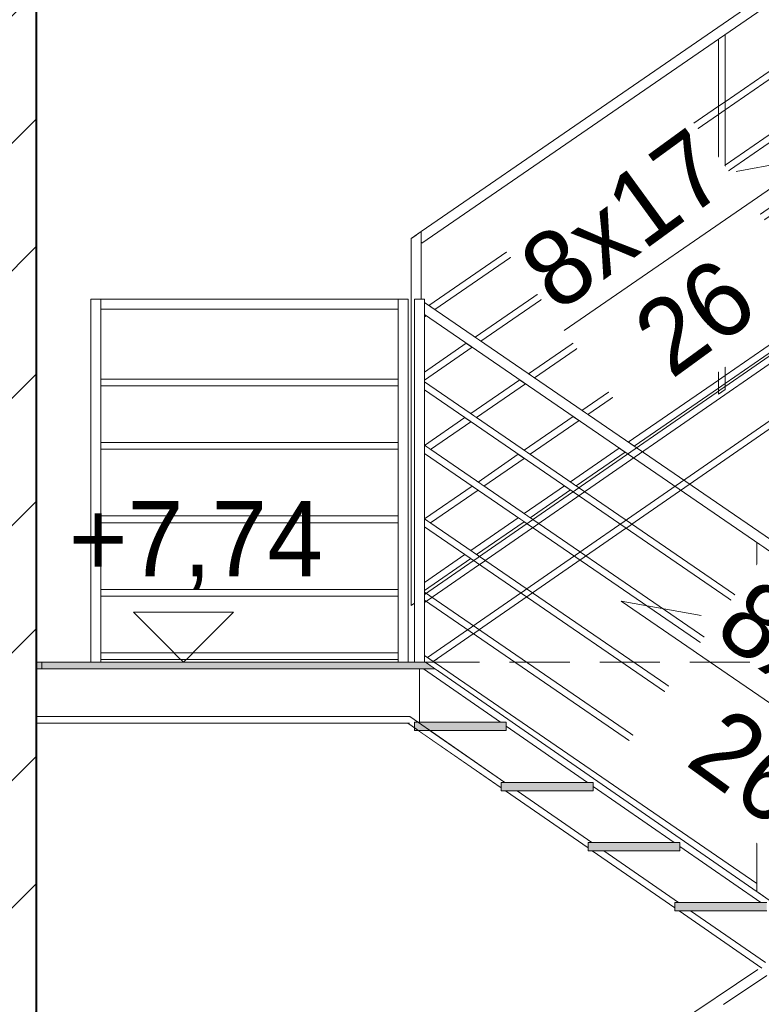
# Model space of a CAD drawing. Header units: millimetres. Extents: x 16408 to 39505, y -6861 to 26364.
# Tile 71 of 85: x 28406 to 30627, y 6712 to 9661. Entities that reach past the tile are written whole.
import ezdxf

# ---------------------------------------------------------------- set-up
doc = ezdxf.new("R2010")
doc.units = ezdxf.units.MM
doc.header["$MEASUREMENT"] = 0
doc.linetypes.add('Przerywana gęsta', pattern=[270, 180, -90])
doc.linetypes.add('Wipeout_Contour', pattern=[1000, 0, -1000])
for name, color, linetype, lineweight in [('0_Nr_pióra__1', 7, 'Continuous', 13), ('0_Nr_pióra__103', 7, 'Continuous', 5), ('0_Nr_pióra__7', 7, 'Continuous', 20), ('inw_schody zewnętrzne_Nr_pióra__1', 7, 'Continuous', 13), ('inw_schody zewnętrzne_Nr_pióra__103', 7, 'Continuous', 5), ('inw_schody zewnętrzne_Nr_pióra__27', 7, 'Continuous', 40)]:
    doc.layers.add(name, color=color, linetype=linetype, lineweight=lineweight)
doc.layers.add('inw_schody zewnętrzne', color=7, linetype='Continuous')
doc.layers.add('inw_ściany zewnętrzne_Nr_pióra__61', color=7, linetype='Continuous', lineweight=13, true_color=0x6a6a6a)
doc.styles.add('STYL_AUTOMATYCZNY_1', font='txt')
pattern_1 = [(45, (0, 0), (-190.9188, 190.9188), [])]

# ---------------------------------------------------------------- blocks, each defined once
blk = doc.blocks.new('Wymiary_4_4', base_point=(28896.6, 7736.4))
at = {"layer": '0_Nr_pióra__1', "color": 7, "linetype": 'Continuous', "lineweight": 13}
for p, q in [((28896.6, 7736.4), (28746.6, 7886.4)), ((28746.6, 7886.4), (29046.6, 7886.4)), ((29046.6, 7886.4), (28896.6, 7736.4))]:
    blk.add_line(p, q, dxfattribs=at)
at = {"layer": '0_Nr_pióra__1', "color": 7, "lineweight": 13, "insert": (28553.5, 7952.3), "char_height": 225, "attachment_point": 7, "style": 'STYL_AUTOMATYCZNY_1'}
blk.add_mtext('\\A1;{\\pql;\\fCentury Gothic|b0|i0|c238|p34;+7,74}', dxfattribs=at)

msp = doc.modelspace()

# ---------------------------------------------------------------- linework, layer by layer
at = {"layer": '0_Nr_pióra__103', "color": 7, "linetype": 'Continuous', "lineweight": 5}
for p, q in [((29340, 7553.8), (29573.5, 7553.8)), ((29588.5, 7556.4), (29588.5, 7531.4))]:
    msp.add_line(p, q, dxfattribs=at)
at = {"layer": 'inw_schody zewnętrzne_Nr_pióra__103', "color": 7, "linetype": 'Continuous', "lineweight": 5}
msp.add_line((28619.5, 7736.4), (28619.5, 8824.5), dxfattribs=at)

# ---------------------------------------------------------------- wipeouts: each hides what was drawn before it
at = {"color": 254, "linetype": 'Wipeout_Contour', "lineweight": 0, "ltscale": 838691.027785}
msp.add_wipeout([(29588.5, 10694.7), (29830.6, 10536.4), (29848.5, 10536.4), (29848.5, 10524.7), (30090.6, 10366.4), (30108.5, 10366.4), (30108.5, 10354.7), (30350.6, 10196.4), (30368.5, 10196.4), (30368.5, 10184.7), (30610.6, 10026.4), (30628.5, 10026.4), (30628.5, 10014.7), (30870.6, 9856.4), (30888.5, 9856.4), (30888.5, 9844.7), (31130.6, 9686.4), (31148.5, 9686.4), (31148.5, 9674.7), (31390.6, 9516.4), (31408.5, 9516.4), (31408.5, 9504.7), (31650.6, 9346.4), (31668.5, 9346.4), (31668.5, 9358.4), (29588.5, 10718.4)], dxfattribs=at)
at = {"color": 254, "linetype": 'Wipeout_Contour', "lineweight": 0, "ltscale": 121596.725764}
msp.add_wipeout([(28649.5, 8794.5), (29539.4, 8794.5), (29539.4, 8824.5), (28649.5, 8824.5)], dxfattribs=at)
at = {"color": 254, "linetype": 'Wipeout_Contour', "lineweight": 0, "ltscale": 92677.694805}
msp.add_wipeout([(29623.1, 8774.6), (29618.5, 8777.8), (29618.5, 8771.5)], dxfattribs=at)
at = {"color": 254, "linetype": 'Wipeout_Contour', "lineweight": 0, "ltscale": 121327.59523}
msp.add_wipeout([(28649.5, 8564.5), (29539.4, 8564.5), (29539.4, 8584.5), (28649.5, 8584.5)], dxfattribs=at)
at = {"color": 254, "linetype": 'Wipeout_Contour', "lineweight": 0, "ltscale": 121114.903724}
msp.add_wipeout([(28649.5, 8374.5), (29539.4, 8374.5), (29539.4, 8394.5), (28649.5, 8394.5)], dxfattribs=at)
at = {"color": 254, "linetype": 'Wipeout_Contour', "lineweight": 0, "ltscale": 92329.487782}
msp.add_wipeout([(29618.5, 8361.5), (29618.9, 8361.8), (29618.5, 8362.1)], dxfattribs=at)
at = {"color": 254, "linetype": 'Wipeout_Contour', "lineweight": 0, "ltscale": 120874.132591}
msp.add_wipeout([(28649.5, 8154.5), (29539.4, 8154.5), (29539.4, 8174.5), (28649.5, 8174.5)], dxfattribs=at)
at = {"color": 254, "linetype": 'Wipeout_Contour', "lineweight": 0, "ltscale": 92152.359442}
msp.add_wipeout([(29618.5, 8141.5), (29618.9, 8141.8), (29618.5, 8142.1)], dxfattribs=at)
at = {"color": 254, "linetype": 'Wipeout_Contour', "lineweight": 0, "ltscale": 122979.13864}
msp.add_wipeout([(29618.5, 7975.7), (29618.5, 7951.5), (29757.2, 8047), (29739.5, 8059.1)], dxfattribs=at)
at = {"color": 254, "linetype": 'Wipeout_Contour', "lineweight": 0, "ltscale": 120639.301128}
msp.add_wipeout([(28649.5, 7934.5), (29539.4, 7934.5), (29539.4, 7954.5), (28649.5, 7954.5)], dxfattribs=at)
at = {"color": 254, "linetype": 'Wipeout_Contour', "lineweight": 0, "ltscale": 183916.540661}
msp.add_wipeout([(29603.5, 7531.4), (29603.5, 7529.7), (29848.5, 7360.1), (29848.5, 7376.4), (29859.6, 7376.4), (29635.7, 7531.4)], dxfattribs=at)
at = {"color": 254, "linetype": 'Wipeout_Contour', "lineweight": 0, "ltscale": 119814.452069}
msp.add_wipeout([(28479.8, 10686.4), (28455.2, 10686.4), (28455.2, 7736.4), (28479.8, 7736.4)], dxfattribs=at).dxf.layer = 'inw_schody zewnętrzne'
at = {"color": 254, "linetype": 'Wipeout_Contour', "lineweight": 0, "ltscale": 122552.740807}
msp.add_wipeout([(29631.6, 7729.1), (29658.2, 7710.7), (29658.2, 7736.4), (29642.1, 7736.4)], dxfattribs=at).dxf.layer = 'inw_schody zewnętrzne'
at = {"color": 254, "linetype": 'Wipeout_Contour', "lineweight": 0, "ltscale": 116747.109463}
msp.add_wipeout([(28455.2, 7716.4), (28455.2, 4856.4), (28479.8, 4856.4), (28479.8, 7716.4)], dxfattribs=at).dxf.layer = 'inw_schody zewnętrzne'

# ---------------------------------------------------------------- next in the draw order: linework, layer by layer
at = {"layer": '0_Nr_pióra__103', "color": 7, "linetype": 'Continuous', "lineweight": 5}
for p, q in [((28619.5, 8824.5), (28649.5, 8824.5)), ((29539.4, 8824.5), (28649.5, 8824.5)), ((28649.5, 8794.5), (28649.5, 8824.5)), ((28649.5, 8794.5), (28649.5, 8824.5)), ((29539.4, 8794.5), (29539.4, 8824.5)), ((29539.4, 8794.5), (28649.5, 8794.5)), ((29539.4, 8584.5), (28649.5, 8584.5)), ((29539.4, 8564.5), (28649.5, 8564.5)), ((29539.4, 8394.5), (28649.5, 8394.5)), ((29539.4, 8374.5), (28649.5, 8374.5)), ((29539.4, 8174.5), (28649.5, 8174.5)), ((29539.4, 8154.5), (28649.5, 8154.5)), ((29539.4, 7954.5), (28649.5, 7954.5)), ((29539.4, 7934.5), (28649.5, 7934.5))]:
    msp.add_line(p, q, dxfattribs=at)

# ---------------------------------------------------------------- next in the draw order: wipeouts: each hides what was drawn before it
at = {"color": 254, "linetype": 'Wipeout_Contour', "lineweight": 0, "ltscale": 126319.041467}
msp.add_wipeout([(30689.7, 9771.3), (29593.9, 9016.6), (29610.9, 8991.9), (30716.9, 9753.6)], dxfattribs=at)
at = {"color": 254, "linetype": 'Wipeout_Contour', "lineweight": 0, "ltscale": 123437.621026}
msp.add_wipeout([(29618.9, 8386), (29636.6, 8373.9), (29757.2, 8457), (29739.5, 8469.1)], dxfattribs=at)
at = {"color": 254, "linetype": 'Wipeout_Contour', "lineweight": 0, "ltscale": 123683.557327}
msp.add_wipeout([(29899.6, 8169.3), (29757.2, 8071.2), (29774.8, 8059.1), (29917.3, 8157.2)], dxfattribs=at)
at = {"color": 254, "linetype": 'Wipeout_Contour', "lineweight": 0, "ltscale": 154415.015188}
msp.add_wipeout([(29895.7, 7351.4), (29860.9, 7351.4), (30108.5, 7180.1), (30108.5, 7196.4), (30119.6, 7196.4)], dxfattribs=at)
at = {"color": 254, "linetype": 'Wipeout_Contour', "lineweight": 0, "ltscale": 120025.121692}
msp.add_wipeout([(28479.8, 10686.4), (28479.8, 7736.4), (28566, 7736.4), (28566, 10686.4)], dxfattribs=at).dxf.layer = 'inw_schody zewnętrzne'
at = {"color": 254, "linetype": 'Wipeout_Contour', "lineweight": 0, "ltscale": 91938.573282}
msp.add_wipeout([(29658.2, 7747.5), (29642.1, 7736.4), (29658.2, 7736.4)], dxfattribs=at).dxf.layer = 'inw_schody zewnętrzne'

# ---------------------------------------------------------------- next in the draw order: wipeouts: each hides what was drawn before it
at = {"color": 254, "linetype": 'Wipeout_Contour', "lineweight": 0, "ltscale": 128859.861251}
msp.add_wipeout([(30518.7, 8571.4), (31408.5, 9184.2), (31408.5, 9208.5), (30518.7, 8595.7)], dxfattribs=at)
at = {"color": 254, "linetype": 'Wipeout_Contour', "lineweight": 0, "ltscale": 123250.484491}
msp.add_wipeout([(29761.4, 8264.1), (29618.9, 8166), (29636.6, 8153.9), (29779, 8252)], dxfattribs=at)
at = {"color": 254, "linetype": 'Wipeout_Contour', "lineweight": 0, "ltscale": 124367.36139}
msp.add_wipeout([(30037.9, 8264.5), (29917.3, 8181.5), (29934.9, 8169.4), (30055.5, 8252.4)], dxfattribs=at)
at = {"color": 254, "linetype": 'Wipeout_Contour', "lineweight": 0, "ltscale": 117988.575432}
msp.add_wipeout([(28461.8, 7736.4), (28461.8, 7716.4), (28472.7, 7716.4), (28472.7, 7736.4)], dxfattribs=at)
at = {"color": 254, "linetype": 'Wipeout_Contour', "lineweight": 0, "ltscale": 91935.692913}
msp.add_wipeout([(29603.5, 7556.4), (29846.3, 7556.4), (29603.5, 7724.5)], dxfattribs=at)
at = {"color": 254, "linetype": 'Wipeout_Contour', "lineweight": 0, "ltscale": 155471.664612}
msp.add_wipeout([(30155.7, 7171.4), (30120.9, 7171.4), (30368.5, 7000.1), (30368.5, 7016.4), (30379.6, 7016.4)], dxfattribs=at)

# ---------------------------------------------------------------- next in the draw order: wipeouts: each hides what was drawn before it
at = {"color": 254, "linetype": 'Wipeout_Contour', "lineweight": 0, "ltscale": 128925.432636}
msp.add_wipeout([(30518.7, 8761.4), (31354.3, 9336.8), (31336.2, 9348.7), (30518.7, 8785.7)], dxfattribs=at)
at = {"color": 254, "linetype": 'Wipeout_Contour', "lineweight": 0, "ltscale": 123935.2731}
msp.add_wipeout([(29779, 8276.3), (29796.7, 8264.2), (29917.3, 8347.2), (29899.6, 8359.3)], dxfattribs=at)
at = {"color": 254, "linetype": 'Wipeout_Contour', "lineweight": 0, "ltscale": 125061.256508}
msp.add_wipeout([(30202.1, 8377.7), (30055.5, 8276.7), (30073.2, 8264.6), (30219.8, 8365.6)], dxfattribs=at)
at = {"color": 254, "linetype": 'Wipeout_Contour', "lineweight": 0, "ltscale": 117954.822627}
msp.add_wipeout([(28455.2, 7736.4), (28455.2, 7716.4), (28461.8, 7716.4), (28461.8, 7736.4)], dxfattribs=at)
at = {"color": 254, "linetype": 'Wipeout_Contour', "lineweight": 0, "ltscale": 153932.181509}
msp.add_wipeout([(29635.7, 7531.4), (29859.6, 7376.4), (30106.3, 7376.4), (29863.5, 7544.5), (29863.5, 7531.4)], dxfattribs=at)
at = {"color": 254, "linetype": 'Wipeout_Contour', "lineweight": 0, "ltscale": 156537.152466}
msp.add_wipeout([(30380.9, 6991.4), (30628.5, 6820.1), (30628.5, 6836.4), (30639.6, 6836.4), (30415.7, 6991.4)], dxfattribs=at)

# ---------------------------------------------------------------- next in the draw order: linework, layer by layer
at = {"layer": '0_Nr_pióra__1', "color": 7, "linetype": 'Continuous', "lineweight": 13}
msp.add_line((28472.7, 7736.4), (28472.7, 7716.4), dxfattribs=at)

# ---------------------------------------------------------------- next in the draw order: wipeouts: each hides what was drawn before it
at = {"color": 254, "linetype": 'Wipeout_Contour', "lineweight": 0, "ltscale": 128796.22146}
msp.add_wipeout([(31172.3, 9455.8), (30518.7, 9005.7), (30518.7, 8981.4), (31190.4, 9444)], dxfattribs=at)
at = {"color": 254, "linetype": 'Wipeout_Contour', "lineweight": 0, "ltscale": 126119.133346}
msp.add_wipeout([(30228.6, 8395.9), (30246.3, 8383.8), (30498.7, 8557.6), (30498.7, 8581.9)], dxfattribs=at)
at = {"color": 254, "linetype": 'Wipeout_Contour', "lineweight": 0, "ltscale": 124630.156456}
msp.add_wipeout([(30063.9, 8472.5), (29917.3, 8371.5), (29934.9, 8359.4), (30081.5, 8460.3)], dxfattribs=at)
at = {"color": 254, "linetype": 'Wipeout_Contour', "lineweight": 0, "ltscale": 154979.411783}
msp.add_wipeout([(29895.7, 7351.4), (30119.6, 7196.4), (30366.3, 7196.4), (30123.5, 7364.5), (30123.5, 7351.4)], dxfattribs=at)
at = {"color": 254, "linetype": 'Wipeout_Contour', "lineweight": 0, "ltscale": 338365.491849}
msp.add_wipeout([(26397, 7736.4), (26397, 4856.4), (26505.9, 4856.4), (27279.6, 4856.4), (27823.8, 4856.4), (28230.5, 4856.4), (28455.2, 4856.4), (28455.2, 7736.4), (28230.5, 7736.4), (27823.8, 7736.4), (27279.6, 7736.4), (26505.9, 7736.4)], dxfattribs=at).dxf.layer = 'inw_schody zewnętrzne'

# ---------------------------------------------------------------- next in the draw order: hatches: boundary and pattern name
at = {"layer": 'inw_schody zewnętrzne_Nr_pióra__1', "linetype": 'Continuous', "lineweight": 13}
h = msp.add_hatch(dxfattribs=at)
h.set_pattern_fill('Bloczki_ceramiczne_0004', style=0, pattern_type=2)
h.set_pattern_definition(pattern_1)
h.paths.add_polyline_path([(26397, 7736.4), (26397, 4856.4), (26505.9, 4856.4), (27279.6, 4856.4), (27823.8, 4856.4), (28230.5, 4856.4), (28455.2, 4856.4), (28455.2, 7736.4), (28230.5, 7736.4), (27823.8, 7736.4), (27279.6, 7736.4), (26505.9, 7736.4)])

# ---------------------------------------------------------------- next in the draw order: linework, layer by layer
at = {"layer": '0_Nr_pióra__1', "color": 7, "linetype": 'Continuous', "lineweight": 13}
for p, q in [((28455.2, 7716.4), (28461.8, 7716.4)), ((28461.8, 7716.4), (28472.7, 7716.4))]:
    msp.add_line(p, q, dxfattribs=at)
at = {"layer": '0_Nr_pióra__103', "color": 7, "linetype": 'Continuous', "lineweight": 5}
for p, q in [((29574.5, 7573.8), (28455.2, 7573.8)), ((29568.6, 7553.8), (28455.2, 7553.8))]:
    msp.add_line(p, q, dxfattribs=at)

# ---------------------------------------------------------------- next in the draw order: wipeouts: each hides what was drawn before it
at = {"color": 254, "linetype": 'Wipeout_Contour', "lineweight": 0, "ltscale": 128671.196301}
msp.add_wipeout([(30518.7, 9201.4), (31026.5, 9551.1), (31008.4, 9562.9), (30518.7, 9225.7)], dxfattribs=at)
at = {"color": 254, "linetype": 'Wipeout_Contour', "lineweight": 0, "ltscale": 126007.782743}
msp.add_wipeout([(30090.3, 8490.7), (30108, 8478.6), (30498.7, 8747.6), (30498.7, 8771.9)], dxfattribs=at)
at = {"color": 254, "linetype": 'Wipeout_Contour', "lineweight": 0, "ltscale": 124133.642395}
msp.add_wipeout([(29757.2, 8481.2), (29774.8, 8469.1), (29921.5, 8570.1), (29903.8, 8582.2)], dxfattribs=at)
at = {"color": 254, "linetype": 'Wipeout_Contour', "lineweight": 0, "ltscale": 156035.636155}
msp.add_wipeout([(30383.5, 7171.4), (30155.7, 7171.4), (30379.6, 7016.4), (30626.3, 7016.4), (30383.5, 7184.5)], dxfattribs=at)

# ---------------------------------------------------------------- next in the draw order: wipeouts: each hides what was drawn before it
at = {"color": 254, "linetype": 'Wipeout_Contour', "lineweight": 0, "ltscale": 225607.626823}
msp.add_wipeout([(30518.7, 9391.4), (30885, 9643.7), (30876.1, 9649.5), (30873.5, 9649.5), (30873.5, 9651.2), (30866.9, 9655.5), (30518.7, 9415.7)], dxfattribs=at)
at = {"color": 254, "linetype": 'Wipeout_Contour', "lineweight": 0, "ltscale": 125882.784881}
msp.add_wipeout([(29930.3, 8600.4), (29947.9, 8588.3), (30498.7, 8967.6), (30498.7, 8991.9)], dxfattribs=at)
at = {"color": 254, "linetype": 'Wipeout_Contour', "lineweight": 0, "ltscale": 123669.119569}
msp.add_wipeout([(29618.5, 8581.5), (29761.4, 8679.9), (29743.7, 8692), (29618.5, 8605.7)], dxfattribs=at)
at = {"color": 254, "linetype": 'Wipeout_Contour', "lineweight": 0, "ltscale": 157100.672808}
msp.add_wipeout([(30643.5, 6991.4), (30415.7, 6991.4), (30639.6, 6836.4), (30886.3, 6836.4), (30643.5, 7004.5)], dxfattribs=at)
at = {"color": 254, "linetype": 'Wipeout_Contour', "lineweight": 0, "ltscale": 347898.909091}
msp.add_wipeout([(26397, 10706.4), (26397, 7736.4), (26505.9, 7736.4), (27279.6, 7736.4), (27823.8, 7736.4), (28230.5, 7736.4), (28455.2, 7736.4), (28455.2, 10706.4), (28230.5, 10706.4), (27823.8, 10706.4), (27279.6, 10706.4), (26505.9, 10706.4)], dxfattribs=at).dxf.layer = 'inw_schody zewnętrzne'

# ---------------------------------------------------------------- next in the draw order: hatches: boundary and pattern name
at = {"layer": 'inw_schody zewnętrzne_Nr_pióra__1', "linetype": 'Continuous', "lineweight": 13}
h = msp.add_hatch(dxfattribs=at)
h.set_pattern_fill('Bloczki_ceramiczne_0004', style=0, pattern_type=2)
h.set_pattern_definition(pattern_1)
h.paths.add_polyline_path([(26397, 10706.4), (26397, 7736.4), (26505.9, 7736.4), (27279.6, 7736.4), (27823.8, 7736.4), (28230.5, 7736.4), (28455.2, 7736.4), (28455.2, 10706.4), (28230.5, 10706.4), (27823.8, 10706.4), (27279.6, 10706.4), (26505.9, 10706.4)])

# ---------------------------------------------------------------- next in the draw order: linework, layer by layer
at = {"layer": '0_Nr_pióra__1', "color": 7, "linetype": 'Continuous', "lineweight": 13}
for p, q in [((28455.2, 7736.4), (28461.8, 7736.4)), ((28461.8, 7736.4), (28472.7, 7736.4))]:
    msp.add_line(p, q, dxfattribs=at)
at = {"layer": 'inw_schody zewnętrzne_Nr_pióra__27', "color": 7, "linetype": 'Continuous', "lineweight": 40}
for p, q in [((28455.2, 10706.4), (28455.2, 7736.4)), ((28455.2, 7736.4), (28455.2, 4856.4))]:
    msp.add_line(p, q, dxfattribs=at)

# ---------------------------------------------------------------- next in the draw order: wipeouts: each hides what was drawn before it
at = {"color": 254, "linetype": 'Wipeout_Contour', "lineweight": 0, "ltscale": 125762.020605}
msp.add_wipeout([(30498.7, 9211.9), (29770.2, 8710.2), (29787.8, 8698.1), (30498.7, 9187.6)], dxfattribs=at)
at = {"color": 254, "linetype": 'Wipeout_Contour', "lineweight": 0, "ltscale": 308429.400342}
msp.add_wipeout([(29578.9, 9006.3), (29578.9, 7906.3), (29588.5, 7912.9), (29588.5, 8798.4), (29586.5, 8799.7), (29588.5, 8802.6), (29588.5, 8834.8), (29608.9, 8820.8), (29608.9, 8994.9), (29593.9, 9016.6)], dxfattribs=at)
at = {"color": 254, "linetype": 'Wipeout_Contour', "lineweight": 0, "ltscale": 721303.114637}
msp.add_wipeout([(29603.5, 7748.6), (29603.5, 7724.5), (29846.3, 7556.4), (29863.5, 7556.4), (29863.5, 7544.5), (30106.3, 7376.4), (30123.5, 7376.4), (30123.5, 7364.5), (30366.3, 7196.4), (30383.5, 7196.4), (30383.5, 7184.5), (30626.3, 7016.4), (30643.5, 7016.4), (30643.5, 7004.5), (30886.3, 6836.4), (30903.5, 6836.4), (30903.5, 6824.5), (31146.3, 6656.4), (31163.5, 6656.4), (31163.5, 6644.5), (31406.3, 6476.4), (31423.5, 6476.4), (31423.5, 6488.6)], dxfattribs=at)

# ---------------------------------------------------------------- next in the draw order: hatches: boundary and pattern name
at = {"layer": '0_Nr_pióra__1', "linetype": 'Continuous', "lineweight": 0, "true_color": 0x000000}
for points in [[(29649.9, 7716.4), (29621.1, 7736.4), (28455.2, 7736.4), (28455.2, 7716.4)], [(29863.5, 7531.4), (29863.5, 7556.4), (29588.5, 7556.4), (29588.5, 7531.4)], [(30123.5, 7351.4), (30123.5, 7376.4), (29848.5, 7376.4), (29848.5, 7351.4)], [(30383.5, 7171.4), (30383.5, 7196.4), (30108.5, 7196.4), (30108.5, 7171.4)], [(30643.5, 6991.4), (30643.5, 7016.4), (30368.5, 7016.4), (30368.5, 6991.4)]]:
    msp.add_hatch(color=18, dxfattribs=at).paths.add_polyline_path(points)

# ---------------------------------------------------------------- next in the draw order: linework, layer by layer
at = {"layer": '0_Nr_pióra__103', "color": 7, "linetype": 'Continuous', "lineweight": 5}
for p, q in [((29578.9, 9006.3), (29608.9, 9027)), ((29608.9, 8994.9), (29608.9, 9027)), ((29608.9, 8994.9), (29610.9, 8991.9)), ((29539.4, 8824.5), (29569.4, 8824.5)), ((29569.4, 7736.4), (29569.4, 8824.5)), ((29578.9, 7906.3), (29588.5, 7912.9)), ((29603.5, 7736.6), (29603.5, 7736.4)), ((29603.5, 7716.4), (29603.5, 7556.4)), ((29603.5, 7531.4), (29603.5, 7529.7)), ((30108.5, 7196.4), (30108.5, 7171.4)), ((30383.5, 7196.4), (30108.5, 7196.4)), ((30383.5, 7171.4), (30108.5, 7171.4)), ((30368.5, 7000.1), (30120.9, 7171.4)), ((30379.6, 7016.4), (30155.7, 7171.4)), ((30383.5, 7196.4), (30383.5, 7171.4)), ((30368.5, 7016.4), (30368.5, 6991.4)), ((30643.5, 6991.4), (30368.5, 6991.4)), ((30639.6, 6836.4), (30415.7, 6991.4))]:
    msp.add_line(p, q, dxfattribs=at)

# ---------------------------------------------------------------- next in the draw order: wipeouts: each hides what was drawn before it
at = {"color": 254, "linetype": 'Wipeout_Contour', "lineweight": 0, "ltscale": 125661.134218}
msp.add_wipeout([(29631.9, 8805), (29649.6, 8792.9), (30498.7, 9377.6), (30498.7, 9401.9)], dxfattribs=at)
at = {"color": 254, "linetype": 'Wipeout_Contour', "lineweight": 0, "ltscale": 92605.935453}
msp.add_wipeout([(29588.5, 8802.6), (29586.5, 8799.7), (29588.5, 8798.4)], dxfattribs=at)
at = {"color": 254, "linetype": 'Wipeout_Contour', "lineweight": 0, "ltscale": 279413.864394}
msp.add_wipeout([(30643.5, 6797.7), (29610.5, 6105.3), (29610.9, 6105.3), (30493.8, 6697.1), (30493.8, 6697.3), (30513.8, 6710.7), (30514.2, 6710.9), (30514.2, 6710.8), (30643.7, 6797.6)], dxfattribs=at)

# ---------------------------------------------------------------- next in the draw order: linework, layer by layer
at = {"layer": '0_Nr_pióra__103', "color": 7, "linetype": 'Continuous', "lineweight": 5}
for p, q in [((29578.9, 7906.3), (29578.9, 9006.3)), ((29588.5, 8802.6), (29588.5, 8824.5)), ((29588.5, 8798.4), (29588.5, 8802.6)), ((29588.5, 7736.4), (29588.5, 8798.4))]:
    msp.add_line(p, q, dxfattribs=at)

# ---------------------------------------------------------------- next in the draw order: wipeouts: each hides what was drawn before it
at = {"color": 254, "linetype": 'Wipeout_Contour', "lineweight": 0, "ltscale": 127339.380428}
msp.add_wipeout([(30498.7, 9603.3), (30498.7, 8539.8), (30518.7, 8553.5), (30518.7, 9617.1)], dxfattribs=at)
at = {"color": 254, "linetype": 'Wipeout_Contour', "lineweight": 0, "ltscale": 120441.298825}
msp.add_wipeout([(28649.5, 7764.5), (28649.5, 7744.5), (29539.4, 7744.5), (29539.4, 7764.5)], dxfattribs=at)
at = {"color": 254, "linetype": 'Wipeout_Contour', "lineweight": 0, "ltscale": 247594.875845}
msp.add_wipeout([(29608.7, 6108.1), (29610.5, 6105.3), (30643.5, 6797.7), (30640.9, 6799.5), (30628.5, 6799.5), (30628.5, 6808.1), (30617, 6816), (29608.7, 6140.1)], dxfattribs=at)

# ---------------------------------------------------------------- next in the draw order: linework, layer by layer
at = {"layer": '0_Nr_pióra__103', "color": 7, "linetype": 'Continuous', "lineweight": 5}
for p, q in [((29608.9, 9027), (30689.7, 9771.3)), ((29610.9, 8991.9), (30716.9, 9753.6)), ((30518.7, 9415.7), (30866.9, 9655.5)), ((30518.7, 9391.4), (30885, 9643.7)), ((30518.7, 9415.7), (30518.7, 9617.1)), ((30498.7, 9401.9), (30498.7, 9603.3)), ((30518.7, 9225.7), (31008.4, 9562.9)), ((30518.7, 9201.4), (31026.5, 9551.1)), ((30518.7, 9005.7), (31172.3, 9455.8)), ((30518.7, 8981.4), (31190.4, 9444)), ((30498.7, 9401.9), (30518.7, 9415.7)), ((30518.7, 9391.4), (30518.7, 9415.7)), ((30498.7, 9377.6), (30498.7, 9401.9)), ((30498.7, 9377.6), (30518.7, 9391.4)), ((30518.7, 9225.7), (30518.7, 9391.4)), ((30498.7, 9211.9), (30498.7, 9377.6)), ((30498.7, 9211.9), (30518.7, 9225.7)), ((30498.7, 9187.6), (30498.7, 9211.9)), ((30518.7, 9201.4), (30518.7, 9225.7)), ((30498.7, 9187.6), (30518.7, 9201.4)), ((30498.7, 8991.9), (30498.7, 9187.6)), ((30518.7, 9005.7), (30518.7, 9201.4)), ((30498.7, 8991.9), (30518.7, 9005.7)), ((30518.7, 8981.4), (30518.7, 9005.7)), ((30498.7, 8967.6), (30498.7, 8991.9)), ((30498.7, 8967.6), (30518.7, 8981.4)), ((28649.5, 7736.4), (28649.5, 8794.5)), ((29539.4, 7736.4), (29539.4, 8794.5)), ((29539.4, 7764.5), (28649.5, 7764.5)), ((29539.4, 7744.5), (28649.5, 7744.5)), ((30628.5, 6820.1), (30380.9, 6991.4)), ((29608.7, 6140.1), (30617, 6816)), ((30514.2, 6710.8), (30643.7, 6797.6))]:
    msp.add_line(p, q, dxfattribs=at)

# ---------------------------------------------------------------- next in the draw order: block references
at = {"color": 7, "linetype": 'Continuous', "lineweight": 13}
msp.add_blockref('Wymiary_4_4', (28896.6, 7736.4), dxfattribs=at)

# ---------------------------------------------------------------- next in the draw order: wipeouts: each hides what was drawn before it
at = {"color": 254, "linetype": 'Wipeout_Contour', "lineweight": 0, "ltscale": 126419.735266}
msp.add_wipeout([(31423.5, 7576.6), (29618.5, 8814.2), (29618.5, 8777.8), (31406.5, 7551.9)], dxfattribs=at)

# ---------------------------------------------------------------- next in the draw order: linework, layer by layer
at = {"layer": '0_Nr_pióra__103', "color": 7, "linetype": 'Continuous', "lineweight": 5}
for p, q in [((29631.9, 8805), (30498.7, 9401.9)), ((29649.6, 8792.9), (30498.7, 9377.6)), ((30518.7, 8785.7), (31336.2, 9348.7)), ((30518.7, 8761.4), (31354.3, 9336.8)), ((29770.2, 8710.2), (30498.7, 9211.9)), ((30518.7, 8595.7), (31408.5, 9208.5)), ((29787.8, 8698.1), (30498.7, 9187.6)), ((29608.9, 8824.5), (29608.9, 8994.9)), ((29930.3, 8600.4), (30498.7, 8991.9)), ((30518.7, 8785.7), (30518.7, 8981.4)), ((30498.7, 8771.9), (30498.7, 8967.6)), ((29588.5, 8824.5), (29618.5, 8824.5)), ((29618.5, 8777.8), (29618.5, 8824.5)), ((29618.5, 8771.5), (29623.1, 8774.6)), ((30498.7, 8771.9), (30518.7, 8785.7)), ((30498.7, 8747.6), (30498.7, 8771.9)), ((30498.7, 8747.6), (30518.7, 8761.4)), ((30518.7, 8761.4), (30518.7, 8785.7)), ((30518.7, 8595.7), (30518.7, 8761.4)), ((29618.5, 8605.7), (29743.7, 8692))]:
    msp.add_line(p, q, dxfattribs=at)

# ---------------------------------------------------------------- next in the draw order: wipeouts: each hides what was drawn before it
at = {"color": 254, "linetype": 'Wipeout_Contour', "lineweight": 0, "ltscale": 124248.15408}
msp.add_wipeout([(30614.2, 7263.7), (29618.5, 7946.3), (29618.5, 7922.1), (30614.2, 7239.4)], dxfattribs=at)

# ---------------------------------------------------------------- next in the draw order: linework, layer by layer
at = {"layer": '0_Nr_pióra__103', "color": 7, "linetype": 'Continuous', "lineweight": 5}
for p, q in [((29848.5, 7376.4), (29848.5, 7351.4)), ((30123.5, 7376.4), (29848.5, 7376.4)), ((30123.5, 7376.4), (30123.5, 7351.4)), ((30123.5, 7351.4), (29848.5, 7351.4)), ((30108.5, 7180.1), (29860.9, 7351.4)), ((30119.6, 7196.4), (29895.7, 7351.4)), ((30366.3, 7196.4), (30123.5, 7364.5))]:
    msp.add_line(p, q, dxfattribs=at)

# ---------------------------------------------------------------- next in the draw order: wipeouts: each hides what was drawn before it
at = {"color": 254, "linetype": 'Wipeout_Contour', "lineweight": 0, "ltscale": 124466.34706}
msp.add_wipeout([(30614.2, 7483.7), (29618.5, 8166.3), (29618.5, 8142.1), (30614.2, 7459.4)], dxfattribs=at)

# ---------------------------------------------------------------- next in the draw order: linework, layer by layer
at = {"layer": '0_Nr_pióra__103', "color": 7, "linetype": 'Continuous', "lineweight": 5}
for p, q in [((29848.5, 7360.1), (29568.6, 7553.8)), ((29859.6, 7376.4), (29574.5, 7573.8)), ((29863.5, 7556.4), (29588.5, 7556.4)), ((29863.5, 7556.4), (29863.5, 7531.4)), ((29863.5, 7531.4), (29588.5, 7531.4)), ((30106.3, 7376.4), (29863.5, 7544.5))]:
    msp.add_line(p, q, dxfattribs=at)

# ---------------------------------------------------------------- next in the draw order: wipeouts: each hides what was drawn before it
at = {"color": 254, "linetype": 'Wipeout_Contour', "lineweight": 0, "ltscale": 124690.368076}
msp.add_wipeout([(29618.5, 8386.3), (29618.5, 8362.1), (30614.2, 7679.4), (30614.2, 7703.7)], dxfattribs=at)

# ---------------------------------------------------------------- next in the draw order: linework, layer by layer
at = {"layer": '0_Nr_pióra__103', "color": 7, "linetype": 'Continuous', "lineweight": 5}
for p, q in [((29621.1, 7736.4), (28472.7, 7736.4)), ((29649.9, 7716.4), (28472.7, 7716.4)), ((29846.3, 7556.4), (29615.2, 7716.4))]:
    msp.add_line(p, q, dxfattribs=at)

# ---------------------------------------------------------------- next in the draw order: wipeouts: each hides what was drawn before it
at = {"color": 254, "linetype": 'Wipeout_Contour', "lineweight": 0, "ltscale": 124888.506846}
msp.add_wipeout([(29618.5, 8576.3), (29618.5, 8552.1), (30614.2, 7869.4), (30614.2, 7893.7)], dxfattribs=at)

# ---------------------------------------------------------------- next in the draw order: linework, layer by layer
at = {"layer": '0_Nr_pióra__103', "color": 7, "linetype": 'Continuous', "lineweight": 5}
for p, q in [((30518.7, 8571.4), (31408.5, 9184.2)), ((29947.9, 8588.3), (30498.7, 8967.6)), ((29618.5, 7736.4), (29618.5, 8777.8)), ((30090.3, 8490.7), (30498.7, 8771.9)), ((30108, 8478.6), (30498.7, 8747.6)), ((30498.7, 8581.9), (30498.7, 8747.6)), ((29618.5, 8581.5), (29761.4, 8679.9)), ((30498.7, 8581.9), (30518.7, 8595.7)), ((30518.7, 8571.4), (30518.7, 8595.7)), ((29757.2, 8481.2), (29903.8, 8582.2)), ((29774.8, 8469.1), (29921.5, 8570.1)), ((30228.6, 8395.9), (30498.7, 8581.9)), ((30246.3, 8383.8), (30498.7, 8557.6)), ((30498.7, 8557.6), (30498.7, 8581.9)), ((30498.7, 8557.6), (30518.7, 8571.4)), ((30498.7, 8539.8), (30498.7, 8557.6)), ((30518.7, 8553.5), (30518.7, 8571.4)), ((30498.7, 8539.8), (30518.7, 8553.5)), ((29618.9, 8386), (29739.5, 8469.1)), ((29917.3, 8371.5), (30063.9, 8472.5)), ((29636.6, 8373.9), (29757.2, 8457)), ((29934.9, 8359.4), (30081.5, 8460.3)), ((29618.5, 8361.5), (29618.9, 8361.8)), ((29779, 8276.3), (29899.6, 8359.3)), ((30055.5, 8276.7), (30202.1, 8377.7)), ((30073.2, 8264.6), (30219.8, 8365.6)), ((29796.7, 8264.2), (29917.3, 8347.2)), ((29618.9, 8166), (29761.4, 8264.1)), ((29917.3, 8181.5), (30037.9, 8264.5)), ((29636.6, 8153.9), (29779, 8252)), ((29934.9, 8169.4), (30055.5, 8252.4)), ((29757.2, 8071.2), (29899.6, 8169.3)), ((29774.8, 8059.1), (29917.3, 8157.2)), ((29618.5, 8141.5), (29618.9, 8141.8)), ((29618.5, 7975.7), (29739.5, 8059.1)), ((29618.5, 7951.5), (29757.2, 8047))]:
    msp.add_line(p, q, dxfattribs=at)

# ---------------------------------------------------------------- next in the draw order: wipeouts: each hides what was drawn before it
at = {"color": 254, "linetype": 'Wipeout_Contour', "lineweight": 0, "ltscale": 126190.355502}
msp.add_wipeout([(30614.2, 8095.2), (30614.2, 7037.7), (30634.2, 7023.8), (30634.2, 8081.4)], dxfattribs=at)

# ---------------------------------------------------------------- next in the draw order: linework, layer by layer
at = {"layer": '0_Nr_pióra__103', "color": 7, "linetype": 'Continuous', "lineweight": 5}
for p, q in [((29618.5, 7939), (31442, 9201.4)), ((29618.5, 7914.9), (31440.7, 9176.4)), ((29627.3, 7750.3), (31492.4, 9041.4)), ((29644.8, 7738.3), (31498.3, 9021.4)), ((31677.4, 7402.5), (29618.5, 8814.2)), ((31675.5, 7367.5), (29618.5, 8777.8)), ((30614.2, 7893.7), (29618.5, 8576.3)), ((30614.2, 7869.4), (29618.5, 8552.1)), ((30614.2, 7703.7), (29618.5, 8386.3)), ((30614.2, 7679.4), (29618.5, 8362.1)), ((30614.2, 7483.7), (29618.5, 8166.3)), ((30614.2, 7459.4), (29618.5, 8142.1)), ((30614.2, 7893.7), (30614.2, 8095.2)), ((30614.2, 7263.7), (29618.5, 7946.3)), ((30614.2, 7239.4), (29618.5, 7922.1)), ((30614.2, 7869.4), (30614.2, 7893.7)), ((30614.2, 7703.7), (30614.2, 7869.4)), ((30614.2, 7073.7), (29618.5, 7756.3)), ((31706.6, 6292.6), (29621.1, 7736.4)), ((30614.2, 7679.4), (30614.2, 7703.7)), ((30614.2, 7483.7), (30614.2, 7679.4)), ((30614.2, 7459.4), (30614.2, 7483.7)), ((30614.2, 7263.7), (30614.2, 7459.4)), ((30614.2, 7239.4), (30614.2, 7263.7)), ((30614.2, 7073.7), (30614.2, 7239.4)), ((30626.3, 7016.4), (30383.5, 7184.5)), ((30614.2, 7049.4), (30614.2, 7073.7)), ((30634.2, 7035.7), (30614.2, 7049.4)), ((30643.5, 7016.4), (30368.5, 7016.4))]:
    msp.add_line(p, q, dxfattribs=at)

# ---------------------------------------------------------------- next in the draw order: wipeouts: each hides what was drawn before it
at = {"color": 7, "linetype": 'Wipeout_Contour', "lineweight": 20, "ltscale": 126418.076123}
msp.add_wipeout([(29827.9, 9016.6), (30377.3, 9416.9), (30805.2, 8829.6), (30255.8, 8429.3)], dxfattribs=at).dxf.layer = '0_Nr_pióra__7'
at = {"color": 7, "linetype": 'Wipeout_Contour', "lineweight": 20, "ltscale": 126517.443814}
msp.add_wipeout([(30644.7, 8070.3), (31195, 7671.1), (30768.3, 7083), (30218, 7482.1)], dxfattribs=at).dxf.layer = '0_Nr_pióra__7'

# ---------------------------------------------------------------- next in the draw order: linework, layer by layer
at = {"layer": '0_Nr_pióra__1', "color": 7, "linetype": 'Continuous', "lineweight": 13}
for p, q in [((30036.7, 8730.4), (30791.6, 9250.2)), ((30791.6, 9250.2), (30552.1, 9206.8)), ((30996.2, 7378), (30207.3, 7918.9)), ((30207.3, 7918.9), (30446.9, 7875.9))]:
    msp.add_line(p, q, dxfattribs=at)
at = {"layer": 'inw_ściany zewnętrzne_Nr_pióra__61', "color": 251, "linetype": 'Przerywana gęsta', "lineweight": 13, "true_color": 0x6a6a6a, "flags": 128}
msp.add_lwpolyline([(29603.5, 7736.6), (38941.5, 7736.6)], dxfattribs=at)

# ---------------------------------------------------------------- next in the draw order: texts
at = {"layer": '0_Nr_pióra__7', "color": 7, "linetype": 'Continuous', "lineweight": 20, "char_height": 225, "attachment_point": 8, "line_spacing_factor": 0.963147, "style": 'STYL_AUTOMATYCZNY_1'}
for s, insert, rotation in [('\\A1;{\\pqc;\\fCentury Gothic|b0|i0|c238|p34;8x1\\fCentury Gothic|b0|i0|c238|p34;7\\P\\pqc;\\fCentury Gothic|b0|i0|c238|p34;26}', (30495.1, 8678.1), 36.0789), ('\\A1;{\\pqc;\\fCentury Gothic|b0|i0|c238|p34;8\\fCentury Gothic|b0|i0|c238|p34;x1\\fCentury Gothic|b0|i0|c238|p34;8\\P\\pqc;\\fCentury Gothic|b0|i0|c238|p34;26}', (30528.5, 7331.2), 324.0397)]:
    msp.add_mtext(s, dxfattribs=dict(at, insert=insert, rotation=rotation))

doc.saveas('drawing.dxf')
